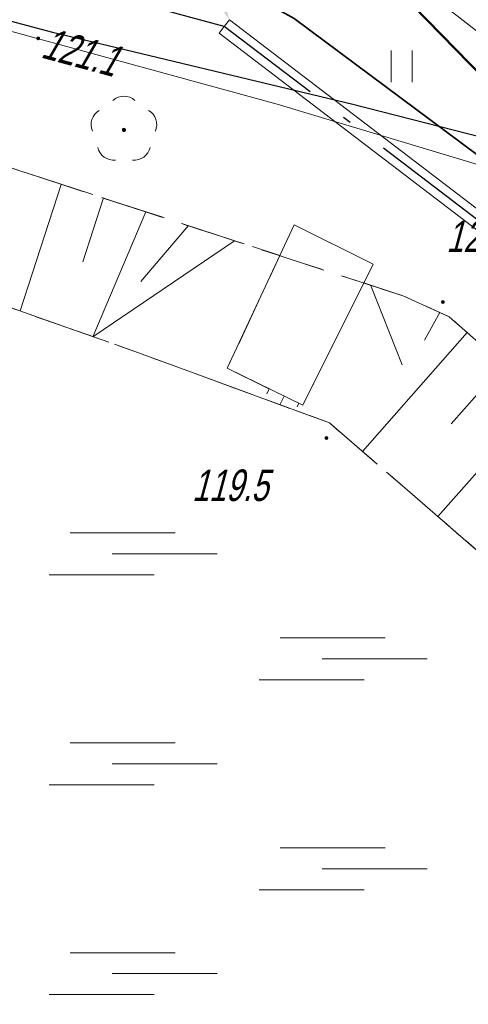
# Model space of a CAD drawing. Extents: x 7463256 to 7464485, y 5957341 to 5958260.
# Tile 68 of 256: x 7463601 to 7463612, y 5957503 to 5957526. Entities that reach past the tile are written whole.
import ezdxf
from ezdxf import colors
from ezdxf.entities.mleader import LeaderData, LeaderLine
from ezdxf.math import Vec2, Vec3

# ---------------------------------------------------------------- set-up
doc = ezdxf.new("R2010")
doc.units = 0
doc.header["$MEASUREMENT"] = 0
for name, pattern in [('1.5_0.5', [2, 1.5, -0.5]), ('218-500', [1, 0.5, -0.5]), ('GAK', [5.2, 3, -1, 0.2, -1]), ('l219_500', [0]), ('mz1.0_0.5', [1.5, 1, -0.5]), ('mz1.25_0.5', [1.75, 1.25, -0.5])]:
    doc.linetypes.add(name, pattern=pattern)
doc.layers.get('0').update_dxf_attribs({"color": 2, "linetype": 'CONTINUOUS', "lineweight": 5})
for name, color, linetype in [('000 Inne (niezydentyfikowane)', 7, 'CONTINUOUS'), ('217-Granica konturu klasyfikcyjnego', 7, 'CONTINUOUS'), ('218-Granica użytku', 7, 'CONTINUOUS'), ('219-Linia granicy', 7, 'CONTINUOUS'), ('chodnik (powierzchnia)', 7, 'CONTINUOUS'), ('drzewo liściaste (punkt)', 7, 'CONTINUOUS'), ('ogrodzenie trwałe (linia)', 7, 'CONTINUOUS'), ('przewód elektroenergetyczny (linia)', 7, 'CONTINUOUS'), ('punkt o określonej wysokości (sieć elektroenergetyczna)', 7, 'CONTINUOUS'), ('punkt o określonej wysokości (sieć elektroenergetyczna)-Atr2', 7, 'CONTINUOUS'), ('punkt wysokościowy naturalny', 7, 'CONTINUOUS'), ('punkt wysokościowy naturalny-Atr2', 7, 'CONTINUOUS'), ('rura ochronna - przewód elektroenergetyczny (linia)', 7, 'CONTINUOUS'), ('schody w ciągu komunikacyjnym', 7, 'CONTINUOUS'), ('skarpa nieumocniona (powierzchnia)', 7, 'CONTINUOUS'), ('teren podmokły (powierzchnia) - symbol', 7, 'CONTINUOUS'), ('trawnik (powierzchnia)', 7, 'CONTINUOUS'), ('trawnik (powierzchnia) - symbol', 7, 'CONTINUOUS')]:
    doc.layers.add(name, color=color, linetype=linetype)
for name, color, linetype, lineweight in [('@proj.rury', 7, 'CONTINUOUS', 20), ('____proj LSN', 1, 'CONTINUOUS', 5), ('OBMBS-21-18876-opis proj', 1, 'CONTINUOUS', 18)]:
    doc.layers.add(name, color=color, linetype=linetype, lineweight=lineweight)
doc.styles.get("Standard").update_dxf_attribs({"font": 'txt', "width": 0.75})
doc.linetypes.add('902-500', pattern='A,3.75,0,[1,ksztalty.shx,S=0.5,R=0,X=0,Y=0],3.75', length=7.5)

# ---------------------------------------------------------------- blocks, each defined once
blk = doc.blocks.new('PW01')
at = {"linetype": 'Continuous', "lineweight": 13}
h = blk.add_hatch(color=0, dxfattribs=at)
edge = h.paths.add_edge_path()
edge.add_arc((0, 0), 0.045, 0, 360)
blk = doc.blocks.new('OP021')
at = {"linetype": 'Continuous', "lineweight": 13}
h = blk.add_hatch(color=0, dxfattribs=at)
edge = h.paths.add_edge_path()
edge.add_arc((0, 0), 0.05, 0, 360)
at = {"color": 0, "linetype": 'Continuous', "lineweight": 13}
for centre, start, end in [((0, 0.4), 49.272, 130.728), ((-0.38, 0.124), 121.308, 202.548), ((0.38, 0.124), 337.452, 58.692), ((-0.235, -0.324), 193.221, 274.871), ((0.235, -0.324), 265.129, 346.779)]:
    blk.add_arc(centre, 0.4, start, end, dxfattribs=at)
blk = doc.blocks.new('MO02')
at = {"color": 0, "linetype": 'Continuous', "lineweight": 13}
for p, q in [((0.5, 1), (3, 1)), ((1.5, 0.5), (4, 0.5)), ((0, 0), (2.5, 0))]:
    blk.add_line(p, q, dxfattribs=at)
blk = doc.blocks.new('TU04')
at = {"color": 0, "linetype": 'Continuous', "lineweight": 13}
for p, q in [((0, 0), (0, 0.75)), ((0.5, 0), (0.5, 0.75))]:
    blk.add_line(p, q, dxfattribs=at)

msp = doc.modelspace()

# ---------------------------------------------------------------- linework, layer by layer
at = {"layer": '000 Inne (niezydentyfikowane)', "color": 7, "linetype": 'Continuous', "lineweight": 13}
for p, q in [((7463601.98, 5957522.27), (7463601, 5957519.26)), ((7463602.98, 5957521.95), (7463602.49, 5957520.43)), ((7463603.99, 5957521.62), (7463602.73, 5957518.64)), ((7463605.01, 5957521.29), (7463603.87, 5957519.96)), ((7463606.1, 5957520.93), (7463602.73, 5957518.64)), ((7463609.34, 5957519.88), (7463610.09, 5957517.97)), ((7463610.99, 5957519.22), (7463610.62, 5957518.56)), ((7463611.64, 5957518.74), (7463609.15, 5957515.91)), ((7463612.5, 5957517.98), (7463611.26, 5957516.57)), ((7463606.93, 5957517.4), (7463606.87, 5957517.28)), ((7463607.28, 5957517.23), (7463607.18, 5957517.02)), ((7463613.42, 5957517.16), (7463610.94, 5957514.36)), ((7463607.63, 5957517.06), (7463607.59, 5957516.97))]:
    msp.add_line(p, q, dxfattribs=at)
at = {"layer": '217-Granica konturu klasyfikcyjnego', "color": 3, "linetype": '1.5_0.5', "lineweight": 18, "flags": 128}
for points in [[(7463601.04, 5957522.58), (7463591.96, 5957525.67)], [(7463610.13, 5957519.61), (7463601.04, 5957522.58)], [(7463597.59, 5957520.46), (7463603.82, 5957518.26)], [(7463611.21, 5957519.12), (7463610.13, 5957519.61)], [(7463616.93, 5957514.06), (7463611.21, 5957519.12)], [(7463603.82, 5957518.26), (7463608.36, 5957516.59)], [(7463608.36, 5957516.59), (7463610.1, 5957515.09)], [(7463610.1, 5957515.09), (7463614.48, 5957511.29)]]:
    msp.add_lwpolyline(points, dxfattribs=at)
at = {"layer": '218-Granica użytku', "color": 3, "linetype": '218-500', "lineweight": 18, "flags": 128}
for points in [[(7463612.71, 5957524.11), (7463604.28, 5957532.76)], [(7463591.96, 5957525.67), (7463601.04, 5957522.58)], [(7463601.04, 5957522.58), (7463610.13, 5957519.61)], [(7463603.82, 5957518.26), (7463597.59, 5957520.46)], [(7463610.13, 5957519.61), (7463611.21, 5957519.12)], [(7463611.21, 5957519.12), (7463616.93, 5957514.06)], [(7463608.36, 5957516.59), (7463603.82, 5957518.26)], [(7463610.1, 5957515.09), (7463608.36, 5957516.59)], [(7463614.48, 5957511.29), (7463610.1, 5957515.09)]]:
    msp.add_lwpolyline(points, dxfattribs=at)
at = {"layer": '219-Linia granicy', "color": 3, "linetype": 'l219_500', "lineweight": 50, "flags": 128}
msp.add_lwpolyline([(7463612.71, 5957524.11), (7463604.28, 5957532.76)], dxfattribs=at)
at = {"layer": '@proj.rury'}
for q in [(7463605.858, 5957526.035), (7463611.907, 5957521.155)]:
    msp.add_line((7463605.736, 5957525.876), q, dxfattribs=at)
at = {"layer": 'chodnik (powierzchnia)', "color": 7, "linetype": 'mz1.0_0.5', "lineweight": 18, "flags": 128}
msp.add_lwpolyline([(7463629.1, 5957507.97), (7463628.15, 5957507.26), (7463620.47, 5957516.89), (7463613.22, 5957524.87), (7463607.33, 5957529.45), (7463600.38, 5957532.82), (7463592.4, 5957535.78), (7463582.3, 5957538.7), (7463580.32, 5957539.01), (7463562.4, 5957540.77), (7463545.61, 5957539.95), (7463526.21, 5957537.19), (7463489.82, 5957531.59), (7463486.26, 5957531.11), (7463482.19, 5957530.95), (7463485.87, 5957532.52), (7463489.6, 5957533.13), (7463525.75, 5957538.68), (7463545.44, 5957541.57), (7463562.61, 5957542.27), (7463578.77, 5957540.9), (7463582.8, 5957540.04), (7463592.11, 5957537.46), (7463601.26, 5957534.12), (7463607.42, 5957531.18), (7463614.31, 5957526.12)], close=True, dxfattribs=at)
at = {"layer": 'ogrodzenie trwałe (linia)', "color": 7, "linetype": '902-500', "lineweight": 35, "flags": 128}
msp.add_lwpolyline([(7463481.82, 5957520.33), (7463482.58, 5957520.14), (7463485.55, 5957519.42), (7463488.09, 5957528.53), (7463493.48, 5957529.44), (7463526.78, 5957534.4), (7463545.87, 5957537.07), (7463561.53, 5957537.88), (7463573.65, 5957537.17), (7463588.22, 5957534.23), (7463602.23, 5957529.16), (7463607.52, 5957526.22), (7463614.79, 5957520.81)], dxfattribs=at)
at = {"layer": 'przewód elektroenergetyczny (linia)', "color": 1, "linetype": 'Continuous', "lineweight": 18, "flags": 128}
msp.add_lwpolyline([(7463633.85, 5957500.94), (7463628.54, 5957507.12), (7463622.27, 5957514.06), (7463615.57, 5957521.63), (7463607.12, 5957524.18), (7463597.23, 5957526.9), (7463592.66, 5957528.1), (7463588.49, 5957529.15), (7463583.22, 5957530.42), (7463572.87, 5957528.75), (7463569.41, 5957528.08), (7463563.33, 5957526.68), (7463556.14, 5957526.02), (7463551.3, 5957525.52), (7463545.53, 5957525.01), (7463533.65, 5957524.5)], dxfattribs=at)
at = {"layer": 'rura ochronna - przewód elektroenergetyczny (linia)', "color": 6, "linetype": 'Continuous', "lineweight": 30}
msp.add_lwpolyline([(7463532.77, 5957523.77), (7463538.42, 5957524.3), (7463545.08, 5957524.97), (7463545.53, 5957525.01), (7463554.56, 5957526.05), (7463558.06, 5957526.5), (7463565.53, 5957527.58), (7463569.69, 5957528.77), (7463576.09, 5957529.66), (7463583.65, 5957530.6), (7463592.98, 5957528.25), (7463601.77, 5957525.9), (7463608.92, 5957524.18), (7463612.73, 5957523.21), (7463614.32, 5957524.3), (7463621.83, 5957531.96), (7463624.03, 5957535.44), (7463624.8, 5957535.81), (7463640.42, 5957536.53)], dxfattribs=at)
at = {"layer": 'schody w ciągu komunikacyjnym', "color": 7, "linetype": 'Continuous', "lineweight": 18, "flags": 128}
msp.add_lwpolyline([(7463609.4, 5957520.37), (7463607.73, 5957517.01), (7463605.93, 5957517.89), (7463607.52, 5957521.31)], close=True, dxfattribs=at)
msp.add_lwpolyline([(7463609.4, 5957520.37), (7463607.73, 5957517.01), (7463605.93, 5957517.89), (7463607.52, 5957521.31)], close=True, dxfattribs=at)
for points in [[(7463609.092, 5957519.75), (7463609.09, 5957519.747)], [(7463608.647, 5957518.854), (7463608.645, 5957518.852)], [(7463608.424, 5957518.407), (7463608.423, 5957518.404)], [(7463608.202, 5957517.959), (7463608.2, 5957517.956)], [(7463607.979, 5957517.511), (7463607.977, 5957517.508)], [(7463607.756, 5957517.063), (7463607.755, 5957517.06)]]:
    msp.add_lwpolyline(points, dxfattribs=at)
at = {"layer": 'skarpa nieumocniona (powierzchnia)', "color": 7, "linetype": 'mz1.25_0.5', "lineweight": 18, "flags": 128}
msp.add_lwpolyline([(7463582.83, 5957525.79), (7463591.96, 5957525.67), (7463601.04, 5957522.58), (7463607.18, 5957520.58), (7463605.93, 5957517.89), (7463607.73, 5957517.01), (7463609.18, 5957519.93), (7463610.13, 5957519.61), (7463611.21, 5957519.12), (7463616.93, 5957514.06), (7463623.03, 5957508.73), (7463629.55, 5957503.03), (7463630.72, 5957501.69), (7463634.18, 5957497.56), (7463638.11, 5957492.58), (7463642.61, 5957486.96), (7463644.74, 5957483.79), (7463649.59, 5957475.57), (7463648.73, 5957475.77), (7463648.11, 5957477.08), (7463646.34, 5957475.96), (7463645.58, 5957475.52), (7463642.62, 5957479.58), (7463639.66, 5957482.77), (7463637.49, 5957485.85), (7463637.49, 5957486.68), (7463637.27, 5957487.21), (7463636.83, 5957487.91), (7463636.22, 5957488.66), (7463634.89, 5957489.95), (7463632.83, 5957491.71), (7463629.54, 5957495.92), (7463629.33, 5957496.25), (7463627.25, 5957498.79), (7463626.63, 5957499.9), (7463625.88, 5957501.11), (7463625.53, 5957501.73), (7463623.27, 5957503.69), (7463618.89, 5957507.52), (7463614.48, 5957511.29), (7463610.1, 5957515.09), (7463608.36, 5957516.59), (7463603.82, 5957518.26), (7463597.59, 5957520.46), (7463591.86, 5957522.56), (7463591.31, 5957522.65), (7463585.76, 5957522.35), (7463579.58, 5957521.97), (7463573.57, 5957521.44), (7463567.68, 5957517.4), (7463567.31, 5957517.14), (7463561.94, 5957513.43), (7463559.62, 5957511.91), (7463557.56, 5957509.52), (7463554.02, 5957505.44), (7463550.87, 5957501.8), (7463547.38, 5957503.7), (7463551.58, 5957508.64), (7463556.56, 5957514.67), (7463557.41, 5957515.42), (7463565.23, 5957520.62), (7463573.6, 5957526.17)], close=True, dxfattribs=at)
at = {"layer": 'trawnik (powierzchnia)', "color": 7, "linetype": 'mz1.0_0.5', "lineweight": 18, "flags": 128}
msp.add_lwpolyline([(7463580.32, 5957539.01), (7463582.3, 5957538.7), (7463592.4, 5957535.78), (7463600.38, 5957532.82), (7463607.33, 5957529.45), (7463613.22, 5957524.87), (7463620.47, 5957516.89), (7463628.15, 5957507.26), (7463629.1, 5957507.97), (7463629.34, 5957507.67), (7463630.84, 5957506.22), (7463631.22, 5957505.9), (7463631.61, 5957505.59), (7463632.01, 5957505.29), (7463632.41, 5957505), (7463632.83, 5957504.73), (7463633.25, 5957504.47), (7463633.68, 5957504.22), (7463634.12, 5957503.98), (7463634.57, 5957503.76), (7463635.02, 5957503.55), (7463637.77, 5957502.4), (7463664.97, 5957492.53), (7463654.52, 5957492.04), (7463660.48, 5957478.58), (7463664.06, 5957471.72), (7463666.65, 5957466.02), (7463667.71, 5957463.48), (7463660.04, 5957459.71), (7463650.36, 5957479.17), (7463649.07, 5957477.79), (7463646.12, 5957482.59), (7463641.27, 5957489.69), (7463634.1, 5957500.08), (7463630.24, 5957504.62), (7463624.17, 5957511.26), (7463620.09, 5957515.59), (7463617.14, 5957517.44), (7463614.79, 5957520.81), (7463607.52, 5957526.22), (7463602.23, 5957529.16), (7463588.22, 5957534.23), (7463573.65, 5957537.17), (7463561.53, 5957537.88), (7463545.87, 5957537.07), (7463526.78, 5957534.4), (7463493.48, 5957529.44), (7463488.09, 5957528.53), (7463485.55, 5957519.42), (7463472.91, 5957470.09), (7463469.83, 5957470.77), (7463471.83, 5957479.03), (7463472.23, 5957480.58), (7463471.82, 5957480.7), (7463482.6, 5957520.82), (7463470.32, 5957524.14), (7463471.25, 5957525.52), (7463472.45, 5957526.44), (7463482.19, 5957530.95), (7463486.26, 5957531.11), (7463489.82, 5957531.59), (7463526.21, 5957537.19), (7463545.61, 5957539.95), (7463562.4, 5957540.77)], close=True, dxfattribs=at)

# ---------------------------------------------------------------- block references
at = {"layer": 'drzewo liściaste (punkt)', "color": 94, "linetype": 'Continuous', "lineweight": 13}
msp.add_blockref('OP021', (7463603.47, 5957523.57), dxfattribs=at)
at = {"layer": 'punkt o określonej wysokości (sieć elektroenergetyczna)', "color": 1, "linetype": 'Continuous', "lineweight": 13, "rotation": 344.622}
msp.add_blockref('PW01', (7463601.43, 5957525.75), dxfattribs=at)
at = {"layer": 'punkt wysokościowy naturalny', "color": 7, "linetype": 'Continuous', "lineweight": 13}
for p in [(7463611.06, 5957519.47), (7463608.29, 5957516.23)]:
    msp.add_blockref('PW01', p, dxfattribs=at)
at = {"layer": 'teren podmokły (powierzchnia) - symbol', "color": 7, "linetype": 'Continuous', "lineweight": 18}
for p in [(7463601.69, 5957512.97), (7463606.69, 5957510.47), (7463601.69, 5957507.97), (7463606.69, 5957505.47), (7463601.69, 5957502.97)]:
    msp.add_blockref('MO02', p, dxfattribs=at)
at = {"layer": 'trawnik (powierzchnia) - symbol', "color": 7, "linetype": 'Continuous', "lineweight": 18}
msp.add_blockref('TU04', (7463609.83, 5957524.71), dxfattribs=at)

# ---------------------------------------------------------------- texts
at = {"layer": 'punkt o określonej wysokości (sieć elektroenergetyczna)-Atr2', "color": 1, "oblique": 15, "width": 0.72}
msp.add_text('121.1', height=0.75, rotation=344.91, dxfattribs=at).set_placement((7463601.47, 5957525.3))
at = {"layer": 'punkt wysokościowy naturalny-Atr2', "color": 7, "oblique": 15, "width": 0.72}
for s, p in [('121.3', (7463611.14, 5957520.66)), ('119.5', (7463605.09, 5957514.73))]:
    msp.add_text(s, height=0.75, dxfattribs=at).set_placement(p)

# ---------------------------------------------------------------- next in the draw order: leaders
at = {"layer": 'OBMBS-21-18876-opis proj', "lineweight": 20}
ml = msp.add_multileader_mtext('Standard', dxfattribs=at)
ml.set_content('\\pxqc;{\\W0.9;\\fArial|b0|i0|c238|p34;proj. rura osłonowa DVK160\\PL=8m}', color=256)
ml.set_leader_properties()
ml.build(insert=Vec2(0, 0))
ml.multileader.update_dxf_attribs({"has_text_frame": 1, "text_right_attachment_type": 0, "dogleg_length": 0.36, "arrow_head_size": 1.3})
ctx = ml.context
ctx.base_point, ctx.char_height, ctx.arrow_head_size, ctx.landing_gap_size, ctx.plane_origin, ctx.plane_x_axis, ctx.plane_y_axis = Vec3(7463558.383, 5957595.358, -10.8), 1.3, 1.3, 0.09, Vec3(7463616.413, 5957648.081, -10.8), Vec3(0.999998, -0.001891), Vec3(0.001891, 0.999998)
ctx.right_attachment, ctx.text_align_type = 0, 2
notes = []
notes.append((ctx, [(0, (1, 1, 0), (7463572.648, 5957595.993, -10.8), (-0.999998, 0.001891), 0.36, [(0, [(7463605.979, 5957526.194, -10.8)], 0, [])])]))
ctx.mtext.insert, ctx.mtext.text_direction, ctx.mtext.rotation, ctx.mtext.width, ctx.mtext.defined_height, ctx.mtext.alignment, ctx.mtext.flow_direction = Vec3(7463565.336, 5957596.006, -10.8), Vec3(0.999998, -0.001891), 6.281295, 15.3063, 27.692, 2, 5
ctx.mtext.has_bg_fill, ctx.mtext.bg_color, ctx.mtext.bg_scale_factor, ctx.mtext.bg_transparency, ctx.mtext.use_window_bg_color = 1, -1023410167, 1.5, 0, 1
for ctx, leaders in notes:
    for number, flags, end, landing, length, lines in leaders:
        leader = LeaderData()
        leader.index, (leader.has_last_leader_line, leader.has_dogleg_vector, leader.attachment_direction) = number, flags
        leader.last_leader_point, leader.dogleg_vector, leader.dogleg_length = Vec3(end), Vec3(landing), length
        for number, points, colour, breaks in lines:
            line = LeaderLine()
            line.index, line.vertices, line.color, line.breaks = number, Vec3.list(points), colors.encode_raw_color(colour), breaks
            leader.lines.append(line)
        ctx.leaders.append(leader)

# ---------------------------------------------------------------- next in the draw order: linework, layer by layer
at = {"layer": '@proj.rury'}
for q in [(7463605.858, 5957526.035), (7463612.15, 5957521.472)]:
    msp.add_line((7463605.979, 5957526.194), q, dxfattribs=at)

# ---------------------------------------------------------------- next in the draw order: leaders
at = {"layer": 'OBMBS-21-18876-opis proj', "lineweight": 20}
ml = msp.add_multileader_mtext('Standard', dxfattribs=at)
ml.set_content('\\pxqc;{\\W0.9;\\fArial|b0|i0|c238|p34;proj. przewiert sterowany SRS160\\PL=43m}', color=256)
ml.set_leader_properties()
ml.build(insert=Vec2(0, 0))
ml.multileader.update_dxf_attribs({"has_text_frame": 1, "text_right_attachment_type": 0, "dogleg_length": 0.36, "arrow_head_size": 1.3})
ctx = ml.context
ctx.base_point, ctx.char_height, ctx.arrow_head_size, ctx.landing_gap_size, ctx.plane_origin, ctx.plane_x_axis, ctx.plane_y_axis = Vec3(7463575.634, 5957597.981, -21.6), 1.3, 1.3, 0.09, Vec3(7463630.459, 5957626.184, -21.6), Vec3(0.999998, -0.001891), Vec3(0.001891, 0.999998)
ctx.right_attachment, ctx.text_align_type = 0, 2
notes = []
notes.append((ctx, [(0, (1, 1, 0), (7463594.221, 5957598.607, -21.6), (-0.999998, 0.001891), 0.36, [(0, [(7463620.94, 5957513.833, -21.6)], 0, [])])]))
ctx.mtext.insert, ctx.mtext.text_direction, ctx.mtext.rotation, ctx.mtext.width, ctx.mtext.defined_height, ctx.mtext.alignment, ctx.mtext.flow_direction = Vec3(7463584.748, 5957598.625, -21.6), Vec3(0.999998, -0.001891), 6.281295, 19.06928, 27.692, 2, 5
ctx.mtext.has_bg_fill, ctx.mtext.bg_color, ctx.mtext.bg_scale_factor, ctx.mtext.bg_transparency, ctx.mtext.use_window_bg_color = 1, -1023410167, 1.5, 0, 1
for ctx, leaders in notes:
    for number, flags, end, landing, length, lines in leaders:
        leader = LeaderData()
        leader.index, (leader.has_last_leader_line, leader.has_dogleg_vector, leader.attachment_direction) = number, flags
        leader.last_leader_point, leader.dogleg_vector, leader.dogleg_length = Vec3(end), Vec3(landing), length
        for number, points, colour, breaks in lines:
            line = LeaderLine()
            line.index, line.vertices, line.color, line.breaks = number, Vec3.list(points), colors.encode_raw_color(colour), breaks
            leader.lines.append(line)
        ctx.leaders.append(leader)

# ---------------------------------------------------------------- next in the draw order: linework, layer by layer
at = {"layer": '____proj LSN', "linetype": 'GAK', "lineweight": 30}
msp.add_lwpolyline([(7463644.191, 5957493.359), (7463612.028, 5957521.314), (7463605.858, 5957526.035), (7463583.947, 5957531.97), (7463557.034, 5957527.754), (7463529.836, 5957525.858)], dxfattribs=at)

doc.saveas('drawing.dxf')
